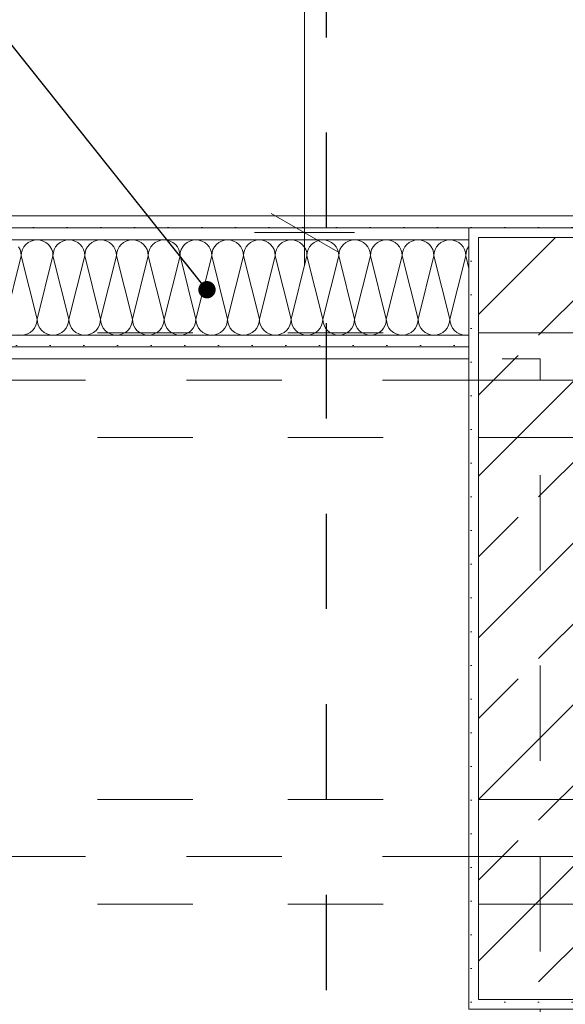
# Model space of a CAD drawing. Header units: metres. Extents: x -4 to 100, y -11 to 17.
# Tile 166 of 256: x 10.698 to 11.271, y 5.195 to 6.229. Entities that reach past the tile are written whole.
import ezdxf

# ---------------------------------------------------------------- set-up
doc = ezdxf.new("R2010")
doc.units = ezdxf.units.M
doc.header["$MEASUREMENT"] = 0
for name, pattern in [('Achse', [0.2, 0.1, -0.05, 0, -0.05]), ('Punktlinie eng', [0.0375, 0.0125, -0.025]), ('Strichlinie doppelt', [0.546806, 0.264583, -0.105833, 0.070556, -0.105833]), ('Untersicht', [0.1, 0.075, -0.025])]:
    doc.linetypes.add(name, pattern=pattern)
for name, color, linetype in [('152 - Bemaßung_ Beschriftung.Ausbau', 7, 'Continuous'), ('208 - Marker.Detail', 7, 'Continuous'), ('451 - Universal.Achsen Raster', 7, 'Continuous'), ('607 - Struktur.Stütze', 7, 'Continuous'), ('608 - Struktur.Träger', 7, 'Continuous'), ('650 - Abdeckung.Fußboden Aufbau', 7, 'Continuous'), ('Neubau_606 - Struktur.Wand Innen Ausbau', 7, 'Continuous'), ('Neubau_653 - Abdeckung.TB Verkofferung', 7, 'Continuous')]:
    doc.layers.add(name, color=color, linetype=linetype)
doc.styles.add('ERSTELLTER_STIL_2', font='txt')
doc.dimstyles.new('ERSTELLTER_STIL__3', dxfattribs={"dimtxt": 0.1, "dimasz": 0.0532, "dimexe": 0.18, "dimexo": 0.0625, "dimgap": 0, "dimtad": 1, "dimzin": 0, "dimdsep": 46, "dimtxsty": 'ERSTELLTER_STIL_2', "dimblk": 'ARROWHEAD_2', "dimblk1": 'ARROWHEAD_2', "dimblk2": 'ARROWHEAD_2', "dimcen": 0.09, "dimse1": 1, "dimse2": 1, "dimclrd": 7, "dimclre": 7, "dimclrt": 7, "dimazin": 0, "dimtfac": 1, "dimtdec": 4, "dimtmove": 0, "dimatfit": 3, "dimfxl": 1, "dimtolj": 1, "dimtzin": 0, "dimarcsym": 0})
doc.dimstyles.new('ERSTELLTER_STIL__5', dxfattribs={"dimtxt": 0.1, "dimasz": 0.0532, "dimexe": 0.18, "dimexo": 0.0625, "dimgap": 0, "dimtad": 1, "dimtih": 1, "dimtoh": 1, "dimzin": 0, "dimdsep": 46, "dimtxsty": 'ERSTELLTER_STIL_2', "dimblk": 'ARROWHEAD_2', "dimblk1": 'ARROWHEAD_2', "dimblk2": 'ARROWHEAD_2', "dimcen": 0.09, "dimse1": 1, "dimse2": 1, "dimclrd": 7, "dimclre": 7, "dimclrt": 7, "dimazin": 0, "dimtfac": 1, "dimtdec": 4, "dimtmove": 0, "dimatfit": 3, "dimfxl": 1, "dimtolj": 1, "dimtzin": 0, "dimarcsym": 0})
doc.dimstyles.new('ERSTELLTER_STIL__8', dxfattribs={"dimtxt": 0.18, "dimasz": 0.03648, "dimexe": 0.18, "dimexo": 0.0625, "dimgap": 0, "dimtad": 0, "dimtih": 1, "dimtoh": 1, "dimdec": 4, "dimzin": 0, "dimdsep": 46, "dimcen": 0.09, "dimadec": 0, "dimazin": 0, "dimtfac": 1, "dimtdec": 4, "dimtmove": 0, "dimatfit": 3, "dimldrblk": 'ARROWHEAD_11', "dimfxl": 1, "dimtolj": 1, "dimtzin": 0, "dimarcsym": 0})
pattern_1 = [(45, (0, 0), (-0.01767767, 0.01767767), [0, -0.025])]

# ---------------------------------------------------------------- blocks, each defined once
blk = doc.blocks.new('*X23')
at = {"layer": 'Neubau_606 - Struktur.Wand Innen Ausbau', "color": 7, "linetype": 'Continuous', "lineweight": 5}
for p, q in [((10.7103, 5.9962), (10.7074, 5.9947)), ((10.7134, 5.9972), (10.7103, 5.9962)), ((10.7167, 5.9975), (10.7134, 5.9972)), ((10.7199, 5.9972), (10.7167, 5.9975)), ((10.723, 5.9962), (10.7199, 5.9972)), ((10.7259, 5.9947), (10.723, 5.9962)), ((10.7436, 5.9962), (10.7407, 5.9947)), ((10.7467, 5.9972), (10.7436, 5.9962)), ((10.75, 5.9975), (10.7467, 5.9972)), ((10.7533, 5.9972), (10.75, 5.9975)), ((10.7564, 5.9962), (10.7533, 5.9972)), ((10.7593, 5.9947), (10.7564, 5.9962)), ((10.777, 5.9962), (10.7741, 5.9947)), ((10.7801, 5.9972), (10.777, 5.9962)), ((10.7833, 5.9975), (10.7801, 5.9972)), ((10.7866, 5.9972), (10.7833, 5.9975)), ((10.7897, 5.9962), (10.7866, 5.9972)), ((10.7926, 5.9947), (10.7897, 5.9962)), ((10.8103, 5.9962), (10.8074, 5.9947)), ((10.8134, 5.9972), (10.8103, 5.9962)), ((10.8167, 5.9975), (10.8134, 5.9972)), ((10.8199, 5.9972), (10.8167, 5.9975)), ((10.823, 5.9962), (10.8199, 5.9972)), ((10.8259, 5.9947), (10.823, 5.9962)), ((10.8436, 5.9962), (10.8407, 5.9947)), ((10.8467, 5.9972), (10.8436, 5.9962)), ((10.85, 5.9975), (10.8467, 5.9972)), ((10.8533, 5.9972), (10.85, 5.9975)), ((10.8564, 5.9962), (10.8533, 5.9972)), ((10.8593, 5.9947), (10.8564, 5.9962)), ((10.877, 5.9962), (10.8741, 5.9947)), ((10.8801, 5.9972), (10.877, 5.9962)), ((10.8833, 5.9975), (10.8801, 5.9972)), ((10.8866, 5.9972), (10.8833, 5.9975)), ((10.8897, 5.9962), (10.8866, 5.9972)), ((10.8926, 5.9947), (10.8897, 5.9962)), ((10.9103, 5.9962), (10.9074, 5.9947)), ((10.9134, 5.9972), (10.9103, 5.9962)), ((10.9167, 5.9975), (10.9134, 5.9972)), ((10.9199, 5.9972), (10.9167, 5.9975)), ((10.923, 5.9962), (10.9199, 5.9972)), ((10.9259, 5.9947), (10.923, 5.9962)), ((10.9436, 5.9962), (10.9407, 5.9947)), ((10.9467, 5.9972), (10.9436, 5.9962)), ((10.95, 5.9975), (10.9467, 5.9972)), ((10.9533, 5.9972), (10.95, 5.9975)), ((10.9564, 5.9962), (10.9533, 5.9972)), ((10.9593, 5.9947), (10.9564, 5.9962)), ((10.977, 5.9962), (10.9741, 5.9947)), ((10.9801, 5.9972), (10.977, 5.9962)), ((10.9833, 5.9975), (10.9801, 5.9972)), ((10.9866, 5.9972), (10.9833, 5.9975)), ((10.9897, 5.9962), (10.9866, 5.9972)), ((10.9926, 5.9947), (10.9897, 5.9962)), ((11.0103, 5.9962), (11.0074, 5.9947)), ((11.0134, 5.9972), (11.0103, 5.9962)), ((11.0167, 5.9975), (11.0134, 5.9972)), ((11.0199, 5.9972), (11.0167, 5.9975)), ((11.023, 5.9962), (11.0199, 5.9972)), ((11.0259, 5.9947), (11.023, 5.9962)), ((11.0436, 5.9962), (11.0407, 5.9947)), ((11.0467, 5.9972), (11.0436, 5.9962)), ((11.05, 5.9975), (11.0467, 5.9972)), ((11.0533, 5.9972), (11.05, 5.9975)), ((11.0564, 5.9962), (11.0533, 5.9972)), ((11.0593, 5.9947), (11.0564, 5.9962)), ((11.077, 5.9962), (11.0741, 5.9947)), ((11.0801, 5.9972), (11.077, 5.9962)), ((11.0833, 5.9975), (11.0801, 5.9972)), ((11.0866, 5.9972), (11.0833, 5.9975)), ((11.0897, 5.9962), (11.0866, 5.9972)), ((11.0926, 5.9947), (11.0897, 5.9962)), ((11.1103, 5.9962), (11.1074, 5.9947)), ((11.1134, 5.9972), (11.1103, 5.9962)), ((11.1167, 5.9975), (11.1134, 5.9972)), ((11.1199, 5.9972), (11.1167, 5.9975)), ((11.123, 5.9962), (11.1199, 5.9972)), ((11.1259, 5.9947), (11.123, 5.9962)), ((11.1436, 5.9962), (11.1407, 5.9947)), ((11.1467, 5.9972), (11.1436, 5.9962)), ((11.15, 5.9975), (11.1467, 5.9972)), ((11.1533, 5.9972), (11.15, 5.9975)), ((11.1564, 5.9962), (11.1533, 5.9972)), ((11.1593, 5.9947), (11.1564, 5.9962)), ((10.6987, 5.9872), (10.6972, 5.9901)), ((10.6997, 5.9841), (10.6987, 5.9872)), ((10.7013, 5.9872), (10.7003, 5.9841)), ((10.7028, 5.9901), (10.7013, 5.9872)), ((10.7049, 5.9926), (10.7028, 5.9901)), ((10.7074, 5.9947), (10.7049, 5.9926)), ((10.7285, 5.9926), (10.7259, 5.9947)), ((10.7305, 5.9901), (10.7285, 5.9926)), ((10.7321, 5.9872), (10.7305, 5.9901)), ((10.733, 5.9841), (10.7321, 5.9872)), ((10.7346, 5.9872), (10.7337, 5.9841)), ((10.7361, 5.9901), (10.7346, 5.9872)), ((10.7382, 5.9926), (10.7361, 5.9901)), ((10.7407, 5.9947), (10.7382, 5.9926)), ((10.7618, 5.9926), (10.7593, 5.9947)), ((10.7639, 5.9901), (10.7618, 5.9926)), ((10.7654, 5.9872), (10.7639, 5.9901)), ((10.7663, 5.9841), (10.7654, 5.9872)), ((10.7679, 5.9872), (10.767, 5.9841)), ((10.7695, 5.9901), (10.7679, 5.9872)), ((10.7715, 5.9926), (10.7695, 5.9901)), ((10.7741, 5.9947), (10.7715, 5.9926)), ((10.7951, 5.9926), (10.7926, 5.9947)), ((10.7972, 5.9901), (10.7951, 5.9926)), ((10.7987, 5.9872), (10.7972, 5.9901)), ((10.7997, 5.9841), (10.7987, 5.9872)), ((10.8013, 5.9872), (10.8003, 5.9841)), ((10.8028, 5.9901), (10.8013, 5.9872)), ((10.8049, 5.9926), (10.8028, 5.9901)), ((10.8074, 5.9947), (10.8049, 5.9926)), ((10.8285, 5.9926), (10.8259, 5.9947)), ((10.8305, 5.9901), (10.8285, 5.9926)), ((10.8321, 5.9872), (10.8305, 5.9901)), ((10.833, 5.9841), (10.8321, 5.9872)), ((10.8346, 5.9872), (10.8337, 5.9841)), ((10.8361, 5.9901), (10.8346, 5.9872)), ((10.8382, 5.9926), (10.8361, 5.9901)), ((10.8407, 5.9947), (10.8382, 5.9926)), ((10.8618, 5.9926), (10.8593, 5.9947)), ((10.8639, 5.9901), (10.8618, 5.9926)), ((10.8654, 5.9872), (10.8639, 5.9901)), ((10.8663, 5.9841), (10.8654, 5.9872)), ((10.8679, 5.9872), (10.867, 5.9841)), ((10.8695, 5.9901), (10.8679, 5.9872)), ((10.8715, 5.9926), (10.8695, 5.9901)), ((10.8741, 5.9947), (10.8715, 5.9926)), ((10.8951, 5.9926), (10.8926, 5.9947)), ((10.8972, 5.9901), (10.8951, 5.9926)), ((10.8987, 5.9872), (10.8972, 5.9901)), ((10.8997, 5.9841), (10.8987, 5.9872)), ((10.9013, 5.9872), (10.9003, 5.9841)), ((10.9028, 5.9901), (10.9013, 5.9872)), ((10.9049, 5.9926), (10.9028, 5.9901)), ((10.9074, 5.9947), (10.9049, 5.9926)), ((10.9285, 5.9926), (10.9259, 5.9947)), ((10.9305, 5.9901), (10.9285, 5.9926)), ((10.9321, 5.9872), (10.9305, 5.9901)), ((10.933, 5.9841), (10.9321, 5.9872)), ((10.9346, 5.9872), (10.9337, 5.9841)), ((10.9361, 5.9901), (10.9346, 5.9872)), ((10.9382, 5.9926), (10.9361, 5.9901)), ((10.9407, 5.9947), (10.9382, 5.9926)), ((10.9618, 5.9926), (10.9593, 5.9947)), ((10.9639, 5.9901), (10.9618, 5.9926)), ((10.9654, 5.9872), (10.9639, 5.9901)), ((10.9663, 5.9841), (10.9654, 5.9872)), ((10.9679, 5.9872), (10.967, 5.9841)), ((10.9695, 5.9901), (10.9679, 5.9872)), ((10.9715, 5.9926), (10.9695, 5.9901)), ((10.9741, 5.9947), (10.9715, 5.9926)), ((10.9951, 5.9926), (10.9926, 5.9947)), ((10.9972, 5.9901), (10.9951, 5.9926)), ((10.9987, 5.9872), (10.9972, 5.9901)), ((10.9997, 5.9841), (10.9987, 5.9872)), ((11.0013, 5.9872), (11.0003, 5.9841)), ((11.0028, 5.9901), (11.0013, 5.9872)), ((11.0049, 5.9926), (11.0028, 5.9901)), ((11.0074, 5.9947), (11.0049, 5.9926)), ((11.0285, 5.9926), (11.0259, 5.9947)), ((11.0305, 5.9901), (11.0285, 5.9926)), ((11.0321, 5.9872), (11.0305, 5.9901)), ((11.033, 5.9841), (11.0321, 5.9872)), ((11.0346, 5.9872), (11.0337, 5.9841)), ((11.0361, 5.9901), (11.0346, 5.9872)), ((11.0382, 5.9926), (11.0361, 5.9901)), ((11.0407, 5.9947), (11.0382, 5.9926)), ((11.0618, 5.9926), (11.0593, 5.9947)), ((11.0639, 5.9901), (11.0618, 5.9926)), ((11.0654, 5.9872), (11.0639, 5.9901)), ((11.0663, 5.9841), (11.0654, 5.9872)), ((11.0679, 5.9872), (11.067, 5.9841)), ((11.0695, 5.9901), (11.0679, 5.9872)), ((11.0715, 5.9926), (11.0695, 5.9901)), ((11.0741, 5.9947), (11.0715, 5.9926)), ((11.0951, 5.9926), (11.0926, 5.9947)), ((11.0972, 5.9901), (11.0951, 5.9926)), ((11.0987, 5.9872), (11.0972, 5.9901)), ((11.0997, 5.9841), (11.0987, 5.9872)), ((11.1013, 5.9872), (11.1003, 5.9841)), ((11.1028, 5.9901), (11.1013, 5.9872)), ((11.1049, 5.9926), (11.1028, 5.9901)), ((11.1074, 5.9947), (11.1049, 5.9926)), ((11.1285, 5.9926), (11.1259, 5.9947)), ((11.1305, 5.9901), (11.1285, 5.9926)), ((11.1321, 5.9872), (11.1305, 5.9901)), ((11.133, 5.9841), (11.1321, 5.9872)), ((11.1346, 5.9872), (11.1337, 5.9841)), ((11.1361, 5.9901), (11.1346, 5.9872)), ((11.1382, 5.9926), (11.1361, 5.9901)), ((11.1407, 5.9947), (11.1382, 5.9926)), ((11.1618, 5.9926), (11.1593, 5.9947)), ((11.1639, 5.9901), (11.1618, 5.9926)), ((11.1654, 5.9872), (11.1639, 5.9901)), ((11.1663, 5.9841), (11.1654, 5.9872)), ((11.1679, 5.9872), (11.167, 5.9841)), ((11.1695, 5.9901), (11.1679, 5.9872)), ((11.17, 5.9907), (11.1695, 5.9901)), ((10.7, 5.9808), (10.6833, 5.9141)), ((10.7, 5.9808), (10.6997, 5.9841)), ((10.7003, 5.9841), (10.7, 5.9808)), ((10.7, 5.9808), (10.7167, 5.9141)), ((10.7333, 5.9808), (10.7167, 5.9141)), ((10.7333, 5.9808), (10.733, 5.9841)), ((10.7337, 5.9841), (10.7333, 5.9808)), ((10.7333, 5.9808), (10.75, 5.9141)), ((10.7667, 5.9808), (10.75, 5.9141)), ((10.7667, 5.9808), (10.7663, 5.9841)), ((10.767, 5.9841), (10.7667, 5.9808)), ((10.7667, 5.9808), (10.7833, 5.9141)), ((10.8, 5.9808), (10.7833, 5.9141)), ((10.8, 5.9808), (10.7997, 5.9841)), ((10.8003, 5.9841), (10.8, 5.9808)), ((10.8, 5.9808), (10.8167, 5.9141)), ((10.8333, 5.9808), (10.8167, 5.9141)), ((10.8333, 5.9808), (10.833, 5.9841)), ((10.8337, 5.9841), (10.8333, 5.9808)), ((10.8333, 5.9808), (10.85, 5.9141)), ((10.8667, 5.9808), (10.85, 5.9141)), ((10.8667, 5.9808), (10.8663, 5.9841)), ((10.867, 5.9841), (10.8667, 5.9808)), ((10.8667, 5.9808), (10.8833, 5.9141)), ((10.9, 5.9808), (10.8833, 5.9141)), ((10.9, 5.9808), (10.8997, 5.9841)), ((10.9003, 5.9841), (10.9, 5.9808)), ((10.9, 5.9808), (10.9167, 5.9141)), ((10.9333, 5.9808), (10.9167, 5.9141)), ((10.9333, 5.9808), (10.933, 5.9841)), ((10.9337, 5.9841), (10.9333, 5.9808)), ((10.9333, 5.9808), (10.95, 5.9141)), ((10.9667, 5.9808), (10.95, 5.9141)), ((10.9667, 5.9808), (10.9663, 5.9841)), ((10.967, 5.9841), (10.9667, 5.9808)), ((10.9667, 5.9808), (10.9833, 5.9141)), ((11, 5.9808), (10.9833, 5.9141)), ((11, 5.9808), (10.9997, 5.9841)), ((11.0003, 5.9841), (11, 5.9808)), ((11, 5.9808), (11.0167, 5.9141)), ((11.0333, 5.9808), (11.0167, 5.9141)), ((11.0333, 5.9808), (11.033, 5.9841)), ((11.0337, 5.9841), (11.0333, 5.9808)), ((11.0333, 5.9808), (11.05, 5.9141)), ((11.0667, 5.9808), (11.05, 5.9141)), ((11.0667, 5.9808), (11.0663, 5.9841)), ((11.067, 5.9841), (11.0667, 5.9808)), ((11.0667, 5.9808), (11.0833, 5.9141)), ((11.1, 5.9808), (11.0833, 5.9141)), ((11.1, 5.9808), (11.0997, 5.9841)), ((11.1003, 5.9841), (11.1, 5.9808)), ((11.1, 5.9808), (11.1167, 5.9141)), ((11.1333, 5.9808), (11.1167, 5.9141)), ((11.1333, 5.9808), (11.133, 5.9841)), ((11.1337, 5.9841), (11.1333, 5.9808)), ((11.1333, 5.9808), (11.15, 5.9141)), ((11.1667, 5.9808), (11.15, 5.9141)), ((11.1667, 5.9808), (11.1663, 5.9841)), ((11.167, 5.9841), (11.1667, 5.9808)), ((11.1667, 5.9808), (11.17, 5.9675)), ((10.7163, 5.9109), (10.7167, 5.9141)), ((10.7167, 5.9141), (10.717, 5.9109)), ((10.7497, 5.9109), (10.75, 5.9141)), ((10.75, 5.9141), (10.7503, 5.9109)), ((10.783, 5.9109), (10.7833, 5.9141)), ((10.7833, 5.9141), (10.7837, 5.9109)), ((10.8163, 5.9109), (10.8167, 5.9141)), ((10.8167, 5.9141), (10.817, 5.9109)), ((10.8497, 5.9109), (10.85, 5.9141)), ((10.85, 5.9141), (10.8503, 5.9109)), ((10.883, 5.9109), (10.8833, 5.9141)), ((10.8833, 5.9141), (10.8837, 5.9109)), ((10.9163, 5.9109), (10.9167, 5.9141)), ((10.9167, 5.9141), (10.917, 5.9109)), ((10.9497, 5.9109), (10.95, 5.9141)), ((10.95, 5.9141), (10.9503, 5.9109)), ((10.983, 5.9109), (10.9833, 5.9141)), ((10.9833, 5.9141), (10.9837, 5.9109)), ((11.0163, 5.9109), (11.0167, 5.9141)), ((11.0167, 5.9141), (11.017, 5.9109)), ((11.0497, 5.9109), (11.05, 5.9141)), ((11.05, 5.9141), (11.0503, 5.9109)), ((11.083, 5.9109), (11.0833, 5.9141)), ((11.0833, 5.9141), (11.0837, 5.9109)), ((11.1163, 5.9109), (11.1167, 5.9141)), ((11.1167, 5.9141), (11.117, 5.9109)), ((11.1497, 5.9109), (11.15, 5.9141)), ((11.15, 5.9141), (11.1503, 5.9109)), ((10.7093, 5.9003), (10.7118, 5.9024)), ((10.7118, 5.9024), (10.7139, 5.9049)), ((10.7139, 5.9049), (10.7154, 5.9078)), ((10.7154, 5.9078), (10.7163, 5.9109)), ((10.717, 5.9109), (10.7179, 5.9078)), ((10.7179, 5.9078), (10.7195, 5.9049)), ((10.7195, 5.9049), (10.7215, 5.9024)), ((10.7215, 5.9024), (10.7241, 5.9003)), ((10.7426, 5.9003), (10.7451, 5.9024)), ((10.7451, 5.9024), (10.7472, 5.9049)), ((10.7472, 5.9049), (10.7487, 5.9078)), ((10.7487, 5.9078), (10.7497, 5.9109)), ((10.7503, 5.9109), (10.7513, 5.9078)), ((10.7513, 5.9078), (10.7528, 5.9049)), ((10.7528, 5.9049), (10.7549, 5.9024)), ((10.7549, 5.9024), (10.7574, 5.9003)), ((10.7759, 5.9003), (10.7785, 5.9024)), ((10.7785, 5.9024), (10.7805, 5.9049)), ((10.7805, 5.9049), (10.7821, 5.9078)), ((10.7821, 5.9078), (10.783, 5.9109)), ((10.7837, 5.9109), (10.7846, 5.9078)), ((10.7846, 5.9078), (10.7861, 5.9049)), ((10.7861, 5.9049), (10.7882, 5.9024)), ((10.7882, 5.9024), (10.7907, 5.9003)), ((10.8093, 5.9003), (10.8118, 5.9024)), ((10.8118, 5.9024), (10.8139, 5.9049)), ((10.8139, 5.9049), (10.8154, 5.9078)), ((10.8154, 5.9078), (10.8163, 5.9109)), ((10.817, 5.9109), (10.8179, 5.9078)), ((10.8179, 5.9078), (10.8195, 5.9049)), ((10.8195, 5.9049), (10.8215, 5.9024)), ((10.8215, 5.9024), (10.8241, 5.9003)), ((10.8426, 5.9003), (10.8451, 5.9024)), ((10.8451, 5.9024), (10.8472, 5.9049)), ((10.8472, 5.9049), (10.8487, 5.9078)), ((10.8487, 5.9078), (10.8497, 5.9109)), ((10.8503, 5.9109), (10.8513, 5.9078)), ((10.8513, 5.9078), (10.8528, 5.9049)), ((10.8528, 5.9049), (10.8549, 5.9024)), ((10.8549, 5.9024), (10.8574, 5.9003)), ((10.8759, 5.9003), (10.8785, 5.9024)), ((10.8785, 5.9024), (10.8805, 5.9049)), ((10.8805, 5.9049), (10.8821, 5.9078)), ((10.8821, 5.9078), (10.883, 5.9109)), ((10.8837, 5.9109), (10.8846, 5.9078)), ((10.8846, 5.9078), (10.8861, 5.9049)), ((10.8861, 5.9049), (10.8882, 5.9024)), ((10.8882, 5.9024), (10.8907, 5.9003)), ((10.9093, 5.9003), (10.9118, 5.9024)), ((10.9118, 5.9024), (10.9139, 5.9049)), ((10.9139, 5.9049), (10.9154, 5.9078)), ((10.9154, 5.9078), (10.9163, 5.9109)), ((10.917, 5.9109), (10.9179, 5.9078)), ((10.9179, 5.9078), (10.9195, 5.9049)), ((10.9195, 5.9049), (10.9215, 5.9024)), ((10.9215, 5.9024), (10.9241, 5.9003)), ((10.9426, 5.9003), (10.9451, 5.9024)), ((10.9451, 5.9024), (10.9472, 5.9049)), ((10.9472, 5.9049), (10.9487, 5.9078)), ((10.9487, 5.9078), (10.9497, 5.9109)), ((10.9503, 5.9109), (10.9513, 5.9078)), ((10.9513, 5.9078), (10.9528, 5.9049)), ((10.9528, 5.9049), (10.9549, 5.9024)), ((10.9549, 5.9024), (10.9574, 5.9003)), ((10.9759, 5.9003), (10.9785, 5.9024)), ((10.9785, 5.9024), (10.9805, 5.9049)), ((10.9805, 5.9049), (10.9821, 5.9078)), ((10.9821, 5.9078), (10.983, 5.9109)), ((10.9837, 5.9109), (10.9846, 5.9078)), ((10.9846, 5.9078), (10.9861, 5.9049)), ((10.9861, 5.9049), (10.9882, 5.9024)), ((10.9882, 5.9024), (10.9907, 5.9003)), ((11.0093, 5.9003), (11.0118, 5.9024)), ((11.0118, 5.9024), (11.0139, 5.9049)), ((11.0139, 5.9049), (11.0154, 5.9078)), ((11.0154, 5.9078), (11.0163, 5.9109)), ((11.017, 5.9109), (11.0179, 5.9078)), ((11.0179, 5.9078), (11.0195, 5.9049)), ((11.0195, 5.9049), (11.0215, 5.9024)), ((11.0215, 5.9024), (11.0241, 5.9003)), ((11.0426, 5.9003), (11.0451, 5.9024)), ((11.0451, 5.9024), (11.0472, 5.9049)), ((11.0472, 5.9049), (11.0487, 5.9078)), ((11.0487, 5.9078), (11.0497, 5.9109)), ((11.0503, 5.9109), (11.0513, 5.9078)), ((11.0513, 5.9078), (11.0528, 5.9049)), ((11.0528, 5.9049), (11.0549, 5.9024)), ((11.0549, 5.9024), (11.0574, 5.9003)), ((11.0759, 5.9003), (11.0785, 5.9024)), ((11.0785, 5.9024), (11.0805, 5.9049)), ((11.0805, 5.9049), (11.0821, 5.9078)), ((11.0821, 5.9078), (11.083, 5.9109)), ((11.0837, 5.9109), (11.0846, 5.9078)), ((11.0846, 5.9078), (11.0861, 5.9049)), ((11.0861, 5.9049), (11.0882, 5.9024)), ((11.0882, 5.9024), (11.0907, 5.9003)), ((11.1093, 5.9003), (11.1118, 5.9024)), ((11.1118, 5.9024), (11.1139, 5.9049)), ((11.1139, 5.9049), (11.1154, 5.9078)), ((11.1154, 5.9078), (11.1163, 5.9109)), ((11.117, 5.9109), (11.1179, 5.9078)), ((11.1179, 5.9078), (11.1195, 5.9049)), ((11.1195, 5.9049), (11.1215, 5.9024)), ((11.1215, 5.9024), (11.1241, 5.9003)), ((11.1426, 5.9003), (11.1451, 5.9024)), ((11.1451, 5.9024), (11.1472, 5.9049)), ((11.1472, 5.9049), (11.1487, 5.9078)), ((11.1487, 5.9078), (11.1497, 5.9109)), ((11.1503, 5.9109), (11.1513, 5.9078)), ((11.1513, 5.9078), (11.1528, 5.9049)), ((11.1528, 5.9049), (11.1549, 5.9024)), ((11.1549, 5.9024), (11.1574, 5.9003)), ((10.6967, 5.8978), (10.7, 5.8975)), ((10.7, 5.8975), (10.7033, 5.8978)), ((10.7033, 5.8978), (10.7064, 5.8988)), ((10.7064, 5.8988), (10.7093, 5.9003)), ((10.7241, 5.9003), (10.727, 5.8988)), ((10.727, 5.8988), (10.7301, 5.8978)), ((10.7301, 5.8978), (10.7333, 5.8975)), ((10.7333, 5.8975), (10.7366, 5.8978)), ((10.7366, 5.8978), (10.7397, 5.8988)), ((10.7397, 5.8988), (10.7426, 5.9003)), ((10.7574, 5.9003), (10.7603, 5.8988)), ((10.7603, 5.8988), (10.7634, 5.8978)), ((10.7634, 5.8978), (10.7667, 5.8975)), ((10.7667, 5.8975), (10.7699, 5.8978)), ((10.7699, 5.8978), (10.773, 5.8988)), ((10.773, 5.8988), (10.7759, 5.9003)), ((10.7907, 5.9003), (10.7936, 5.8988)), ((10.7936, 5.8988), (10.7967, 5.8978)), ((10.7967, 5.8978), (10.8, 5.8975)), ((10.8, 5.8975), (10.8033, 5.8978)), ((10.8033, 5.8978), (10.8064, 5.8988)), ((10.8064, 5.8988), (10.8093, 5.9003)), ((10.8241, 5.9003), (10.827, 5.8988)), ((10.827, 5.8988), (10.8301, 5.8978)), ((10.8301, 5.8978), (10.8333, 5.8975)), ((10.8333, 5.8975), (10.8366, 5.8978)), ((10.8366, 5.8978), (10.8397, 5.8988)), ((10.8397, 5.8988), (10.8426, 5.9003)), ((10.8574, 5.9003), (10.8603, 5.8988)), ((10.8603, 5.8988), (10.8634, 5.8978)), ((10.8634, 5.8978), (10.8667, 5.8975)), ((10.8667, 5.8975), (10.8699, 5.8978)), ((10.8699, 5.8978), (10.873, 5.8988)), ((10.873, 5.8988), (10.8759, 5.9003)), ((10.8907, 5.9003), (10.8936, 5.8988)), ((10.8936, 5.8988), (10.8967, 5.8978)), ((10.8967, 5.8978), (10.9, 5.8975)), ((10.9, 5.8975), (10.9033, 5.8978)), ((10.9033, 5.8978), (10.9064, 5.8988)), ((10.9064, 5.8988), (10.9093, 5.9003)), ((10.9241, 5.9003), (10.927, 5.8988)), ((10.927, 5.8988), (10.9301, 5.8978)), ((10.9301, 5.8978), (10.9333, 5.8975)), ((10.9333, 5.8975), (10.9366, 5.8978)), ((10.9366, 5.8978), (10.9397, 5.8988)), ((10.9397, 5.8988), (10.9426, 5.9003)), ((10.9574, 5.9003), (10.9603, 5.8988)), ((10.9603, 5.8988), (10.9634, 5.8978)), ((10.9634, 5.8978), (10.9667, 5.8975)), ((10.9667, 5.8975), (10.9699, 5.8978)), ((10.9699, 5.8978), (10.973, 5.8988)), ((10.973, 5.8988), (10.9759, 5.9003)), ((10.9907, 5.9003), (10.9936, 5.8988)), ((10.9936, 5.8988), (10.9967, 5.8978)), ((10.9967, 5.8978), (11, 5.8975)), ((11, 5.8975), (11.0033, 5.8978)), ((11.0033, 5.8978), (11.0064, 5.8988)), ((11.0064, 5.8988), (11.0093, 5.9003)), ((11.0241, 5.9003), (11.027, 5.8988)), ((11.027, 5.8988), (11.0301, 5.8978)), ((11.0301, 5.8978), (11.0333, 5.8975)), ((11.0333, 5.8975), (11.0366, 5.8978)), ((11.0366, 5.8978), (11.0397, 5.8988)), ((11.0397, 5.8988), (11.0426, 5.9003)), ((11.0574, 5.9003), (11.0603, 5.8988)), ((11.0603, 5.8988), (11.0634, 5.8978)), ((11.0634, 5.8978), (11.0667, 5.8975)), ((11.0667, 5.8975), (11.0699, 5.8978)), ((11.0699, 5.8978), (11.073, 5.8988)), ((11.073, 5.8988), (11.0759, 5.9003)), ((11.0907, 5.9003), (11.0936, 5.8988)), ((11.0936, 5.8988), (11.0967, 5.8978)), ((11.0967, 5.8978), (11.1, 5.8975)), ((11.1, 5.8975), (11.1033, 5.8978)), ((11.1033, 5.8978), (11.1064, 5.8988)), ((11.1064, 5.8988), (11.1093, 5.9003)), ((11.1241, 5.9003), (11.127, 5.8988)), ((11.127, 5.8988), (11.1301, 5.8978)), ((11.1301, 5.8978), (11.1333, 5.8975)), ((11.1333, 5.8975), (11.1366, 5.8978)), ((11.1366, 5.8978), (11.1397, 5.8988)), ((11.1397, 5.8988), (11.1426, 5.9003)), ((11.1574, 5.9003), (11.1603, 5.8988)), ((11.1603, 5.8988), (11.1634, 5.8978)), ((11.1634, 5.8978), (11.1667, 5.8975)), ((11.1667, 5.8975), (11.1699, 5.8978)), ((11.1699, 5.8978), (11.17, 5.8978))]:
    blk.add_line(p, q, dxfattribs=at)
blk = doc.blocks.new('*D195')
at = {"layer": '152 - Bemaßung_ Beschriftung.Ausbau', "color": 7, "linetype": 'Continuous', "lineweight": 5}
for p, q in [((10.9625, 7.0702), (11.0325, 7.0298)), ((11.05, 7.05), (10.945, 7.05)), ((10.9975, 6.005), (10.9975, 7.05)), ((10.9625, 6.0252), (11.0325, 5.9848)), ((11.05, 6.005), (10.945, 6.005)), ((10.9975, 5.9708), (10.9975, 6.005))]:
    blk.add_line(p, q, dxfattribs=at)
at = {"layer": '152 - Bemaßung_ Beschriftung.Ausbau', "color": 7, "lineweight": 5, "char_height": 0.1, "attachment_point": 7, "rotation": 90, "style": 'ERSTELLTER_STIL_2'}
for s, insert in [('\\A1;{\\pql;\\fArial|b0|i0|c0|p38;1,04\\fArial|b0|i0|c0|p38;\\A1{\\H.66x;\\S5^  ;}}', (10.9969, 6.3694)), ('\\A1;{\\pql;\\fArial|b0|i0|c0|p38;2,29\\fArial|b0|i0|c0|p38;\\A1{\\H.66x;\\S5^  ;}}', (11.1369, 6.3694))]:
    blk.add_mtext(s, dxfattribs=dict(at, insert=insert))
blk = doc.blocks.new('ARROWHEAD_2')
at = {"color": 0, "linetype": 'Continuous', "lineweight": 0}
for p, q in [((-0.378, -0.655), (0.378, 0.655)), ((0, 0), (-1, 0))]:
    blk.add_line(p, q, dxfattribs=at)
blk = doc.blocks.new('ARROWHEAD_11')
at = {"color": 0, "linetype": 'Continuous', "lineweight": 0}
blk.add_line((0, 0), (-1, 0), dxfattribs=at)
at = {"color": 0, "linetype": 'Continuous', "lineweight": 0, "const_width": 0.25, "flags": 128}
blk.add_lwpolyline([(-0.125, 0, 1), (0.125, 0, 1)], format="xyb", close=True, dxfattribs=at)
blk = doc.blocks.new('*D639')
at = {"layer": '152 - Bemaßung_ Beschriftung.Ausbau', "color": 7, "linetype": 'Continuous', "lineweight": 5}
for p, q in [((10.07, 4.4375), (10.07, 4.5425)), ((11.18, 4.4375), (11.18, 4.5425)), ((10.0902, 4.525), (10.0498, 4.455)), ((11.1598, 4.455), (11.2002, 4.525)), ((10.07, 4.49), (11.18, 4.49)), ((11.18, 4.49), (11.2142, 4.49))]:
    blk.add_line(p, q, dxfattribs=at)
at = {"layer": '152 - Bemaßung_ Beschriftung.Ausbau', "color": 7, "lineweight": 5, "insert": (10.497, 4.51), "char_height": 0.1, "attachment_point": 7, "style": 'ERSTELLTER_STIL_2'}
blk.add_mtext('\\A1;{\\pql;\\fArial|b0|i0|c0|p38;1,11}', dxfattribs=at)

msp = doc.modelspace()

# ---------------------------------------------------------------- hatches: boundary and pattern name
at = {"layer": '607 - Struktur.Stütze', "linetype": 'Continuous', "lineweight": 0, "true_color": 0x000000}
h = msp.add_hatch(dxfattribs=at)
h.set_pattern_fill('Gips_0001', color=18, style=0, pattern_type=2)
h.set_pattern_definition(pattern_1)
h.paths.add_polyline_path([(11.17, 6.01), (11.17, 5.19), (11.49, 5.19), (11.49, 5.83), (11.48, 5.83), (11.48, 5.2), (11.18, 5.2), (11.18, 6), (11.2975, 6), (11.2975, 6.01)])
h = msp.add_hatch(dxfattribs=at)
h.set_pattern_fill('Beton__Stahlbeton_0001', color=18, style=0, pattern_type=2)
h.set_pattern_definition([(45, (0, 0), (-0.0848528, 0.0848528), []), (45, (-0.04243, 0.04243), (-0.0848528, 0.0848528), [0.09, -0.03])])
h.paths.add_polyline_path([(11.18, 5.2), (11.48, 5.2), (11.48, 6), (11.18, 6)])
at = {"layer": 'Neubau_606 - Struktur.Wand Innen Ausbau', "linetype": 'Continuous', "lineweight": 0, "true_color": 0x000000}
h = msp.add_hatch(dxfattribs=at)
h.set_pattern_fill('Gips_0001', color=18, style=0, pattern_type=2)
h.set_pattern_definition(pattern_1)
h.paths.add_polyline_path([(10.07, 6.0225), (10.07, 6.01), (11.2975, 6.01), (11.2975, 6.0225)])
h = msp.add_hatch(dxfattribs=at)
h.set_pattern_fill('Gips_0001', color=18, style=0, pattern_type=2)
h.set_pattern_definition(pattern_1)
h.paths.add_polyline_path([(10.07, 6.01), (10.07, 5.9975), (11.17, 5.9975), (11.17, 6.01)])
h = msp.add_hatch(dxfattribs=at)
h.set_pattern_fill('Gips_0001', color=18, style=0, pattern_type=2)
h.set_pattern_definition(pattern_1)
h.paths.add_polyline_path([(10.07, 5.885), (11.17, 5.885), (11.17, 5.8975), (10.07, 5.8975)])
h = msp.add_hatch(dxfattribs=at)
h.set_pattern_fill('Gips_0001', color=18, style=0, pattern_type=2)
h.set_pattern_definition(pattern_1)
h.paths.add_polyline_path([(10.07, 5.8725), (11.17, 5.8725), (11.17, 5.885), (10.07, 5.885)])

# ---------------------------------------------------------------- linework, layer by layer
at = {"layer": '208 - Marker.Detail', "color": 30, "linetype": 'Punktlinie eng', "lineweight": 25, "true_color": 0xff6e00}
msp.add_line((11.02, 8.51), (11.02, 5.19), dxfattribs=at)
at = {"layer": '451 - Universal.Achsen Raster', "color": 160, "linetype": 'Strichlinie doppelt', "lineweight": 9, "true_color": 0x3232ff}
for p, q in [((64.935, 5.85), (-3.175, 5.85)), ((64.935, 5.35), (-3.175, 5.35))]:
    msp.add_line(p, q, dxfattribs=at)
at = {"layer": '607 - Struktur.Stütze', "color": 7, "linetype": 'Continuous', "lineweight": 5, "flags": 128}
msp.add_lwpolyline([(11.2975, 6.01), (11.17, 6.01), (11.17, 5.19), (11.49, 5.19), (11.49, 5.83)], dxfattribs=at)
at = {"layer": '607 - Struktur.Stütze', "color": 7, "linetype": 'Continuous', "lineweight": 13, "flags": 128}
msp.add_lwpolyline([(11.18, 5.2), (11.48, 5.2), (11.48, 6), (11.18, 6)], close=True, dxfattribs=at)
at = {"layer": '608 - Struktur.Träger', "color": 7, "linetype": 'Untersicht', "lineweight": 13}
for p, q in [((0.38, 6.01), (61.88, 6.01)), ((0.38, 5.79), (61.88, 5.79)), ((0.38, 5.41), (61.88, 5.41))]:
    msp.add_line(p, q, dxfattribs=at)
at = {"layer": '608 - Struktur.Träger', "color": 7, "linetype": 'Achse', "lineweight": 9}
for p, q in [((0.38, 5.9), (61.88, 5.9)), ((0.38, 5.3), (61.88, 5.3))]:
    msp.add_line(p, q, dxfattribs=at)
at = {"layer": '650 - Abdeckung.Fußboden Aufbau', "color": 7, "linetype": 'Continuous', "lineweight": 13, "flags": 128}
for points in [[(10.07, 5.8725), (10.07, 6.0225), (11.2975, 6.0225), (11.2975, 6.01), (11.49, 6.01), (11.49, 5.935), (12.64, 5.935), (12.64, 5.83), (13.65, 5.83), (13.65, 5.935), (14.875, 5.935), (14.875, 6.0875), (14.975, 6.0875), (14.975, 5.935), (16.23, 5.935), (16.23, 5.81)], [(7.805, 0.71), (7.89, 0.71), (7.89, 0.255), (11.17, 0.255), (11.17, 0.71), (11.245, 0.71), (11.245, 5.19), (11.17, 5.19), (11.17, 5.8725), (10.07, 5.8725)]]:
    msp.add_lwpolyline(points, dxfattribs=at)
at = {"layer": 'Neubau_606 - Struktur.Wand Innen Ausbau', "color": 1, "linetype": 'Continuous', "lineweight": 9}
for p, q in [((11.17, 6.01), (10.07, 6.01)), ((11.17, 5.885), (10.07, 5.885))]:
    msp.add_line(p, q, dxfattribs=at)
at = {"layer": 'Neubau_606 - Struktur.Wand Innen Ausbau', "color": 1, "linetype": 'Continuous', "lineweight": 13}
for p, q in [((11.17, 5.9975), (10.07, 5.9975)), ((11.17, 5.8975), (10.07, 5.8975))]:
    msp.add_line(p, q, dxfattribs=at)
at = {"layer": 'Neubau_606 - Struktur.Wand Innen Ausbau', "color": 1, "linetype": 'Continuous', "lineweight": 13, "flags": 128}
for points in [[(11.2975, 6.0225), (10.07, 6.0225)], [(10.07, 5.8725), (11.17, 5.8725)]]:
    msp.add_lwpolyline(points, dxfattribs=at)
at = {"layer": 'Neubau_653 - Abdeckung.TB Verkofferung', "color": 1, "linetype": 'Untersicht', "lineweight": 9}
for p in [(7.805, 5.8725), (11.245, 5.0505)]:
    msp.add_line(p, (11.245, 5.8725), dxfattribs=at)

# ---------------------------------------------------------------- block references
at = {"layer": 'Neubau_606 - Struktur.Wand Innen Ausbau', "color": 1, "lineweight": 13}
msp.add_blockref('*X23', (0, 0), dxfattribs=at)

# ---------------------------------------------------------------- dimensions: what is measured, and where the dimension line sits
at = {"layer": '152 - Bemaßung_ Beschriftung.Ausbau', "color": 7, "linetype": 'Continuous', "lineweight": 5}
dim = msp.add_linear_dim(base=(10.9975, 7.05), p1=(11.3625, 6.005), p2=(11.3625, 7.05), angle=90, text='<MeasuredValue>^M2,29{\\H0.66x;\\S5^  ;}', dimstyle='ERSTELLTER_STIL__3', dxfattribs=at)
dim.commit()
dim.dimension.update_dxf_attribs({"geometry": '*D195', "text_midpoint": (11.0675, 6.9431), "dimtype": 160, "text_rotation": 90})
dim = msp.add_linear_dim(base=(11.18, 4.49), p1=(10.07, 6.0325), p2=(11.18, 5.2), dimstyle='ERSTELLTER_STIL__5', dxfattribs=at)
dim.commit()
dim.dimension.update_dxf_attribs({"geometry": '*D639', "text_midpoint": (10.6269, 4.56), "dimtype": 160})

# ---------------------------------------------------------------- leaders
at = {"layer": '152 - Bemaßung_ Beschriftung.Ausbau', "color": 7, "linetype": 'Continuous', "lineweight": 9, "annotation_type": 0, "has_hookline": 1, "hookline_direction": 1, "text_width": 0.7882}
msp.add_leader([(10.895, 5.9451), (10.6906, 6.2013), (10.647, 6.2013)], dimstyle='ERSTELLTER_STIL__8', dxfattribs=at)

doc.saveas('drawing.dxf')
